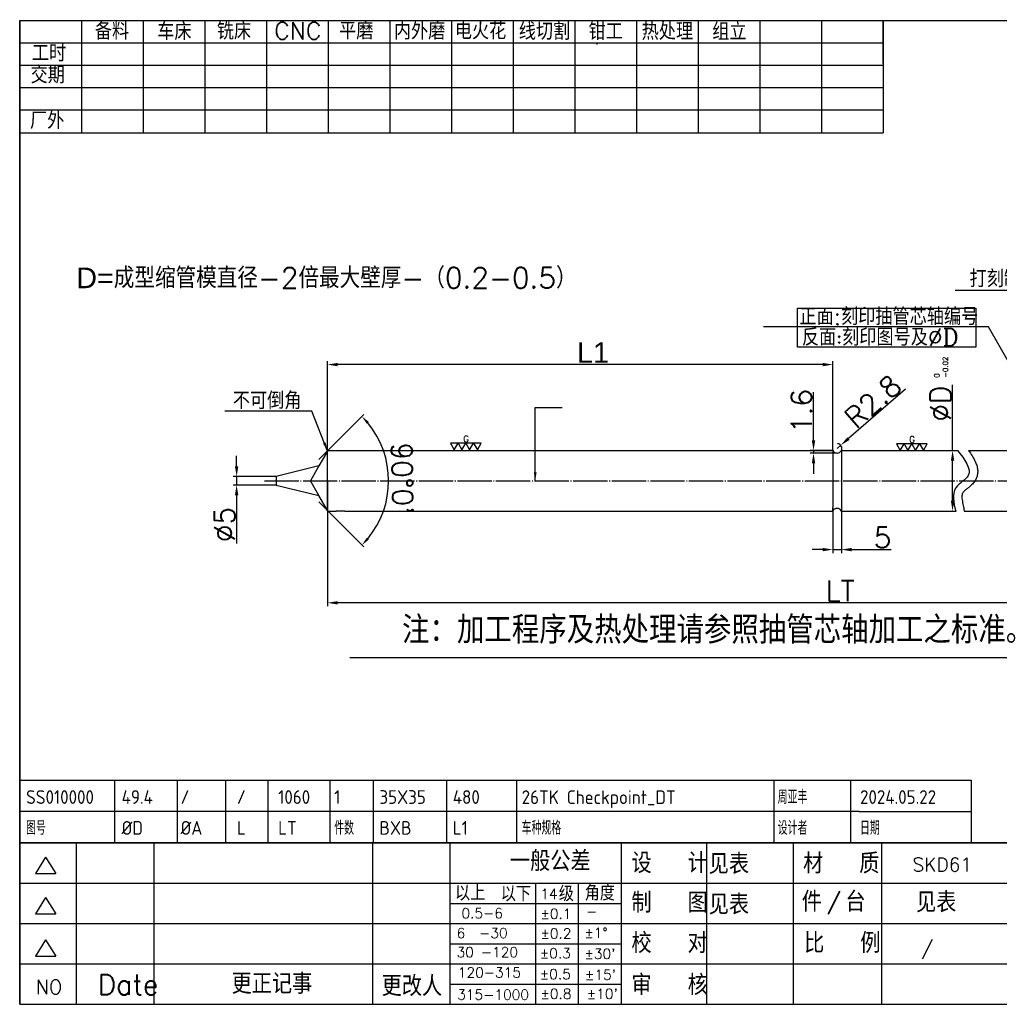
# Model space of a CAD drawing. Extents: x 14825 to 15703, y -2877 to -2279.
# Tile 1 of 2: x 14825 to 15396, y -2853 to -2279. Entities that reach past the tile are written whole.
import ezdxf
from ezdxf.enums import TextEntityAlignment as Align

# ---------------------------------------------------------------- set-up
doc = ezdxf.new("R2010")
doc.units = 0
doc.header["$MEASUREMENT"] = 0
for name, pattern in [('CENTER', [22.5, 20, -1, 0.5, -1]), ('DASHED', [0.2, 0.1, -0.1]), ('PHANTOM', [25, 20, -1, 1, -1, 1, -1]), ('SPHANTOM', [15, 10, -1, 1, -1, 1, -1])]:
    doc.linetypes.add(name, pattern=pattern)
doc.layers.get('0').update_dxf_attribs({"linetype": 'CONTINUOUS'})
doc.layers.get('DEFPOINTS').update_dxf_attribs({"linetype": 'CONTINUOUS'})
for name, color, linetype in [('CEN', 1, 'CENTER'), ('CON', 2, 'CONTINUOUS'), ('DAS', 5, 'DASHED'), ('DIM', 7, 'CONTINUOUS'), ('F', 7, 'CONTINUOUS'), ('SPHA', 4, 'SPHANTOM'), ('TXT', 3, 'CONTINUOUS'), ('UTI', 4, 'PHANTOM')]:
    doc.layers.add(name, color=color, linetype=linetype)
doc.styles.add('ACISOTS', font='isocp.shx', dxfattribs={"height": 1, "bigfont": 'gbcbig.shx'})
doc.styles.add('H', font='complex.shx', dxfattribs={"bigfont": 'hzfs.shx'})
doc.styles.add('HZ', font='txt.shx', dxfattribs={"bigfont": 'Hzfs.shx'})
doc.styles.add('ROMANS', font='romans', dxfattribs={"height": 6.922031})
doc.styles.get("Standard").update_dxf_attribs({"font": 'txt.shx', "bigfont": 'hzfs.shx'})
doc.styles.add('USER1', font='simplex', dxfattribs={"bigfont": 'dayum'})
doc.dimstyles.get("Standard").update_dxf_attribs({"dimtxt": 12, "dimasz": 5, "dimexe": 1.5, "dimexo": 0, "dimgap": 2, "dimtad": 1, "dimdec": 1, "dimzin": 12, "dimdsep": 46, "dimtxsty": 'STANDARD', "dimcen": 0.09, "dimaunit": 1, "dimadec": 1, "dimazin": 3, "dimtfac": 1, "dimtdec": 1, "dimtmove": 0, "dimatfit": 3, "dimfxl": 1, "dimtolj": 1, "dimtzin": 0, "dimarcsym": 0})
doc.dimstyles.new('STANDARD$0', dxfattribs={"dimscale": 0, "dimtxt": 12, "dimasz": 6, "dimexe": 2, "dimexo": 0, "dimgap": 1, "dimtad": 1, "dimdec": 1, "dimrnd": 0.1, "dimzin": 12, "dimdsep": 46, "dimtxsty": 'STANDARD', "dimcen": 0, "dimclrd": 7, "dimclre": 7, "dimclrt": 7, "dimadec": 0, "dimazin": 0, "dimtp": 0.3, "dimtfac": 1, "dimtdec": 1, "dimtmove": 0, "dimatfit": 3, "dimfxl": 1, "dimtolj": 1, "dimtzin": 0, "dimarcsym": 0})

# ---------------------------------------------------------------- blocks, each defined once
blk = doc.blocks.new('*D17')
at = {"layer": 'DEFPOINTS', "color": 0, "transparency": 16777216}
for p in [(15301.64, -2529.04), (15303.73, -2527.23)]:
    blk.add_point(p, dxfattribs=at)
at = {"layer": 'DIM', "color": 7, "lineweight": -2, "transparency": 16777216}
for p, q in [((15341.53, -2494.5), (15308.27, -2523.3)), ((15301.64, -2529.04), (15303.73, -2527.23))]:
    blk.add_line(p, q, dxfattribs=at)
blk.add_arc((15301.64, -2529.04), 2.77, 334.37546, 83.17125, dxfattribs=at)
at = {"layer": 'DIM', "color": 7, "transparency": 16777216}
blk.add_solid([(15307.61, -2522.55), (15308.92, -2524.06), (15303.73, -2527.23)], dxfattribs=at)
at = {"layer": 'DIM', "color": 7, "transparency": 16777216, "insert": (15322.58, -2501.64), "char_height": 12, "attachment_point": 5, "rotation": 40.88991}
blk.add_mtext('\\A1;R2.8', dxfattribs=at)
blk = doc.blocks.new('*D16')
at = {"layer": 'DEFPOINTS', "color": 0, "transparency": 16777216}
for p in [(15299.14, -2530.24), (15287.91, -2531.82), (15301.64, -2531.82)]:
    blk.add_point(p, dxfattribs=at)
at = {"layer": 'DIM', "color": 7, "lineweight": -2, "transparency": 16777216}
for p, q in [((15287.91, -2524.24), (15287.91, -2496.24)), ((15299.14, -2530.24), (15285.91, -2530.24)), ((15287.91, -2530.24), (15287.91, -2531.82)), ((15301.64, -2531.82), (15285.91, -2531.82)), ((15287.91, -2537.82), (15287.91, -2543.82))]:
    blk.add_line(p, q, dxfattribs=at)
at = {"layer": 'DIM', "color": 7, "transparency": 16777216}
for points in [[(15286.91, -2524.24), (15288.91, -2524.24), (15287.91, -2530.24)], [(15288.91, -2537.82), (15286.91, -2537.82), (15287.91, -2531.82)]]:
    blk.add_solid(points, dxfattribs=at)
at = {"layer": 'DIM', "color": 7, "transparency": 16777216, "insert": (15280.91, -2507.24), "char_height": 12, "attachment_point": 5, "rotation": 90}
blk.add_mtext('\\A1;1.6', dxfattribs=at)
blk = doc.blocks.new('*D15')
at = {"layer": 'DEFPOINTS', "color": 0, "transparency": 16777216}
for p in [(15299.14, -2564.04), (15304.14, -2564.04), (15304.14, -2588.02)]:
    blk.add_point(p, dxfattribs=at)
at = {"layer": 'DIM', "color": 7, "lineweight": -2, "transparency": 16777216}
for p, q in [((15299.14, -2564.04), (15299.14, -2590.02)), ((15304.14, -2564.04), (15304.14, -2590.02)), ((15293.14, -2588.02), (15287.14, -2588.02)), ((15299.14, -2588.02), (15304.14, -2588.02)), ((15310.14, -2588.02), (15333.15, -2588.02))]:
    blk.add_line(p, q, dxfattribs=at)
at = {"layer": 'DIM', "color": 7, "transparency": 16777216}
for points in [[(15293.14, -2589.02), (15293.14, -2587.02), (15299.14, -2588.02)], [(15310.14, -2587.02), (15310.14, -2589.02), (15304.14, -2588.02)]]:
    blk.add_solid(points, dxfattribs=at)
at = {"layer": 'DIM', "color": 7, "transparency": 16777216, "insert": (15328.15, -2581.02), "char_height": 12, "attachment_point": 5}
blk.add_mtext('\\A1;5', dxfattribs=at)
blk = doc.blocks.new('*D14')
at = {"layer": 'DEFPOINTS', "color": 0, "transparency": 16777216}
for p in [(15004.56, -2480.16), (15299.14, -2530.24), (15004.56, -2540.83)]:
    blk.add_point(p, dxfattribs=at)
at = {"layer": 'DIM', "color": 7, "lineweight": -2, "transparency": 16777216}
for p, q in [((15004.56, -2540.83), (15004.56, -2478.16)), ((15299.14, -2530.24), (15299.14, -2478.16)), ((15293.14, -2480.16), (15010.56, -2480.16))]:
    blk.add_line(p, q, dxfattribs=at)
at = {"layer": 'DIM', "color": 7, "transparency": 16777216}
for points in [[(15010.56, -2479.16), (15010.56, -2481.16), (15004.56, -2480.16)], [(15293.14, -2481.16), (15293.14, -2479.16), (15299.14, -2480.16)]]:
    blk.add_solid(points, dxfattribs=at)
at = {"layer": 'DIM', "color": 7, "transparency": 16777216, "insert": (15159.33, -2473.14), "char_height": 12, "attachment_point": 5}
blk.add_mtext('\\A1;{\\fArial|b0|i0|c0|p32;L1}', dxfattribs=at)
blk = doc.blocks.new('*D13')
at = {"layer": 'DEFPOINTS', "color": 0, "transparency": 16777216}
for p in [(15004.56, -2547.89), (15509.62, -2555.89), (15004.56, -2619.03)]:
    blk.add_point(p, dxfattribs=at)
at = {"layer": 'DIM', "color": 7, "lineweight": -2, "transparency": 16777216}
for p, q in [((15004.56, -2547.89), (15004.56, -2621.03)), ((15509.62, -2555.89), (15509.62, -2621.03)), ((15503.62, -2619.03), (15010.56, -2619.03))]:
    blk.add_line(p, q, dxfattribs=at)
at = {"layer": 'DIM', "color": 7, "transparency": 16777216}
for points in [[(15010.56, -2618.03), (15010.56, -2620.03), (15004.56, -2619.03)], [(15503.62, -2618.03), (15503.62, -2620.03), (15509.62, -2619.03)]]:
    blk.add_solid(points, dxfattribs=at)
at = {"layer": 'DIM', "color": 7, "transparency": 16777216, "insert": (15303.4, -2612.03), "char_height": 12, "attachment_point": 5}
blk.add_mtext('\\A1;LT', dxfattribs=at)
blk = doc.blocks.new('*D4')
at = {"layer": 'DEFPOINTS', "color": 0, "transparency": 16777216}
for p in [(14999.54, -2535.53), (14987.2, -2547.88), (14987.2, -2547.91), (14999.54, -2560.26), (15038.36, -2561.61)]:
    blk.add_point(p, dxfattribs=at)
at = {"layer": 'DIM', "color": 0, "lineweight": -2, "transparency": 16777216}
for p, q in [((14999.54, -2535.53), (15025.71, -2509.36)), ((14999.54, -2560.26), (15025.71, -2586.42))]:
    blk.add_line(p, q, dxfattribs=at)
blk.add_arc((14987.18, -2547.89), 52.99, 320.4085, 39.5915, dxfattribs=at)
at = {"layer": 'DIM', "color": 0, "transparency": 16777216}
for points in [[(15027.39, -2514.68), (15028.63, -2513.56), (15024.65, -2510.43)], [(15028.63, -2582.22), (15027.39, -2581.1), (15024.65, -2585.36)]]:
    blk.add_solid(points, dxfattribs=at)
at = {"layer": 'DIM', "color": 0, "transparency": 16777216, "insert": (15048.15, -2546.73), "char_height": 12, "attachment_point": 5, "rotation": 271.09038}
blk.add_mtext("\\A1;90°0'", dxfattribs=at)
blk = doc.blocks.new('*D5')
at = {"layer": 'DEFPOINTS', "color": 0, "transparency": 16777216}
for p in [(15368.18, -2530.24), (15366.16, -2565.54), (15368.97, -2565.54)]:
    blk.add_point(p, dxfattribs=at)
at = {"layer": 'DIM', "color": 7, "lineweight": -2, "transparency": 16777216}
for p, q in [((15368.97, -2530.24), (15368.97, -2491.88)), ((15368.18, -2530.24), (15370.97, -2530.24)), ((15368.97, -2559.54), (15368.97, -2536.24)), ((15366.16, -2565.54), (15370.97, -2565.54))]:
    blk.add_line(p, q, dxfattribs=at)
at = {"layer": 'DIM', "color": 7, "transparency": 16777216}
for points in [[(15367.97, -2536.24), (15369.97, -2536.24), (15368.97, -2530.24)], [(15367.97, -2559.54), (15369.97, -2559.54), (15368.97, -2565.54)]]:
    blk.add_solid(points, dxfattribs=at)
at = {"layer": 'DIM', "color": 7, "transparency": 16777216, "insert": (15361.97, -2502.88), "char_height": 12, "attachment_point": 5, "rotation": 90}
blk.add_mtext('\\A1;%%cD', dxfattribs=at)
blk = doc.blocks.new('DY00021A')
at = {"layer": 'UTI', "color": 7}
for points in [[(1.5, 2.6), (-1.5, 2.6), (0, 0)], [(4.5, 2.6), (1.5, 2.6), (3, 0)], [(7.5, 2.6), (4.5, 2.6), (6, 0)], [(10.5, 2.6), (7.5, 2.6), (9, 0)]]:
    blk.add_lwpolyline(points, close=True, dxfattribs=at)
at = {"layer": 'UTI'}
blk.add_text('G', height=2.5, dxfattribs=at).set_placement((4.61, 4.28), align=Align.MIDDLE)
blk = doc.blocks.new('*D3')
at = {"layer": 'DEFPOINTS', "color": 0, "transparency": 16777216}
for p in [(14951.56, -2545.39), (14974.54, -2545.39), (14974.54, -2550.39)]:
    blk.add_point(p, dxfattribs=at)
at = {"layer": 'DIM', "color": 7, "lineweight": -2, "transparency": 16777216}
for p, q in [((14951.56, -2539.39), (14951.56, -2533.39)), ((14974.54, -2545.39), (14949.56, -2545.39)), ((14951.56, -2545.39), (14951.56, -2550.39)), ((14974.54, -2550.39), (14949.56, -2550.39)), ((14951.56, -2556.39), (14951.56, -2584.39))]:
    blk.add_line(p, q, dxfattribs=at)
at = {"layer": 'DIM', "color": 7, "transparency": 16777216}
for points in [[(14950.56, -2539.39), (14952.56, -2539.39), (14951.56, -2545.39)], [(14950.56, -2556.39), (14952.56, -2556.39), (14951.56, -2550.39)]]:
    blk.add_solid(points, dxfattribs=at)
at = {"layer": 'DIM', "color": 7, "transparency": 16777216, "insert": (14944.56, -2573.39), "char_height": 12, "attachment_point": 5, "rotation": 90}
blk.add_mtext('\\A1;%%c5', dxfattribs=at)

msp = doc.modelspace()

# ---------------------------------------------------------------- linework, layer by layer
for p, q in [((15328.49, -2304.65), (15328.49, -2279.65)), ((14825.08, -2504.4), (14825.08, -2853.1)), ((14825.08, -2582.98), (14825.08, -2758.98)), ((14825.08, -2722.45), (15302.69, -2722.45)), ((14880.45, -2722.45), (14880.45, -2758.98)), ((14916.91, -2722.45), (14916.91, -2758.98)), ((14945.12, -2722.45), (14945.12, -2758.98)), ((14969.69, -2722.45), (14969.69, -2758.98)), ((15005.95, -2722.45), (15005.95, -2758.98)), ((15031.18, -2722.45), (15031.18, -2758.98)), ((15073.96, -2722.45), (15073.96, -2758.98)), ((15114.73, -2722.45), (15114.73, -2758.98)), ((15264.82, -2722.45), (15264.82, -2758.98)), ((15302.69, -2722.45), (15379.78, -2722.45)), ((15309.48, -2722.45), (15309.48, -2758.98)), ((15379.78, -2722.45), (15379.78, -2758.98)), ((15314.46, -2740.72), (14825.08, -2740.72)), ((15314.46, -2740.72), (15379.78, -2740.72)), ((14825.08, -2758.98), (15237.76, -2758.98)), ((14825.08, -2758.98), (15079.93, -2758.98)), ((15664.7, -2758.98), (14825.08, -2758.98)), ((14858.16, -2853.1), (14858.16, -2758.98)), ((14903.44, -2853.1), (14903.44, -2758.98)), ((15030.94, -2853.1), (15030.94, -2758.98)), ((15075.97, -2853.1), (15075.97, -2758.98)), ((15079.93, -2758.98), (15678.88, -2758.98)), ((15175.97, -2853.1), (15175.97, -2758.98)), ((15225.71, -2853.1), (15225.71, -2758.98)), ((15247.38, -2759.02), (15660.05, -2759.02)), ((15247.38, -2759.02), (15502.22, -2759.02)), ((15276.21, -2853.1), (15276.21, -2758.98)), ((15327.66, -2853.1), (15327.66, -2758.98)), ((14840.21, -2767.3), (14834.3, -2776.84)), ((14840.21, -2767.3), (14846.11, -2776.84)), ((14834.3, -2776.84), (14846.11, -2776.84)), ((14825.08, -2782.51), (15678.88, -2782.51)), ((15125.97, -2853.1), (15125.97, -2782.51)), ((15150.97, -2853.1), (15150.97, -2782.51)), ((14840.21, -2790.91), (14834.3, -2800.45)), ((14840.21, -2790.91), (14846.11, -2800.45)), ((15075.97, -2794.28), (15175.97, -2794.28)), ((14834.3, -2800.45), (14846.11, -2800.45)), ((14825.08, -2806.04), (15678.88, -2806.04)), ((14840.21, -2815.43), (14834.3, -2824.97)), ((14840.21, -2815.43), (14846.11, -2824.97)), ((15075.97, -2817.81), (15175.97, -2817.81)), ((14825.08, -2829.57), (15678.88, -2829.57)), ((14834.3, -2824.97), (14846.11, -2824.97)), ((15075.97, -2841.34), (15175.97, -2841.34))]:
    msp.add_line(p, q)
at = {"color": 2}
for p, q in [((14825.08, -2853.1), (15175.97, -2853.1)), ((14825.08, -2853.1), (15059.01, -2853.1)), ((15059.01, -2853.1), (15394.28, -2853.1)), ((15175.97, -2853.1), (15678.88, -2853.1))]:
    msp.add_line(p, q, dxfattribs=at)
for points in [[(14825.08, -2279.65), (14825.08, -2853.1)], [(14825.08, -2853.1), (14825.08, -2279.65)], [(14825.08, -2470.75), (14825.08, -2853.1)], [(14825.08, -2790.36), (14825.08, -2470.75)]]:
    msp.add_lwpolyline(points, dxfattribs=at)
at = {"layer": 'CEN'}
msp.add_line((14967.77, -2547.89), (15524.73, -2547.89), dxfattribs=at)
at = {"layer": 'CON'}
for p, q in [((15004.56, -2530.55), (14999.54, -2539.24)), ((15004.56, -2565.24), (15004.56, -2530.55)), ((15004.56, -2565.24), (15004.56, -2530.55)), ((15004.56, -2565.24), (15004.56, -2530.55)), ((15004.59, -2530.24), (15009.56, -2530.24)), ((15009.56, -2530.24), (15220.59, -2530.24)), ((15220.59, -2530.24), (15299.14, -2530.24)), ((15299.14, -2530.24), (15299.14, -2563.54)), ((15304.14, -2530.24), (15371.86, -2530.24)), ((15378.17, -2530.24), (15429.62, -2530.24)), ((15304.14, -2532.24), (15304.14, -2565.54)), ((14999.54, -2539.24), (14974.54, -2545.39)), ((14994.56, -2540.51), (14994.72, -2540.35)), ((14974.54, -2545.39), (14974.54, -2550.39)), ((14974.54, -2550.39), (14999.55, -2556.57)), ((15004.56, -2565.24), (14999.54, -2556.55)), ((15004.86, -2565.54), (15009.56, -2565.54)), ((15014.56, -2565.54), (15220.59, -2565.54)), ((15220.59, -2565.54), (15299.14, -2565.54)), ((15299.14, -2565.54), (15299.14, -2563.54)), ((15307.14, -2565.54), (15370.82, -2565.54)), ((15375.68, -2565.54), (15429.62, -2565.54))]:
    msp.add_line(p, q, dxfattribs=at)
at = {"layer": 'CON', "color": 2}
for points in [[(14825.08, -2279.65), (15678.88, -2279.65)], [(14825.08, -2279.65), (15678.77, -2279.65)]]:
    msp.add_lwpolyline(points, dxfattribs=at)
at = {"layer": 'CON'}
msp.add_lwpolyline([(14827.52, -2279.65), (15678.88, -2279.65)], dxfattribs=at)
at = {"layer": 'DAS'}
for p, q in [((14999.31, -2540), (14999.16, -2539.91)), ((14999.31, -2555.91), (14999.21, -2555.97))]:
    msp.add_line(p, q, dxfattribs=at)
at = {"layer": 'DIM'}
for p, q in [((14861.04, -2279.65), (14861.04, -2345.09)), ((14897, -2279.65), (14897, -2345.09)), ((14897, -2279.65), (14897, -2345.09)), ((14932.96, -2279.65), (14932.96, -2345.09)), ((14968.92, -2279.65), (14968.92, -2345.09)), ((15004.87, -2279.65), (15004.87, -2345.09)), ((15004.87, -2279.65), (15004.87, -2345.09)), ((15040.83, -2279.65), (15040.83, -2345.09)), ((15076.79, -2279.65), (15076.79, -2345.09)), ((15112.75, -2279.65), (15112.75, -2345.09)), ((15148.7, -2279.65), (15148.7, -2345.09)), ((15184.66, -2279.65), (15184.66, -2345.09)), ((15220.62, -2279.65), (15220.62, -2345.09)), ((15256.58, -2279.65), (15256.58, -2345.09)), ((15292.54, -2279.65), (15292.54, -2345.09)), ((15328.49, -2279.65), (15328.49, -2345.09)), ((14825.08, -2292.65), (15328.49, -2292.65)), ((14825.08, -2305.64), (15328.49, -2305.64)), ((14825.08, -2318.64), (15328.49, -2318.64)), ((14825.08, -2331.64), (15328.49, -2331.64)), ((14825.08, -2345.09), (15328.49, -2345.09)), ((15304.14, -2530.24), (15304.14, -2532.24)), ((15004.56, -2547.89), (15009.56, -2547.89)), ((15014.56, -2565.54), (15009.56, -2565.54)), ((15304.14, -2565.54), (15307.14, -2565.54))]:
    msp.add_line(p, q, dxfattribs=at)
msp.add_lwpolyline([(15278.59, -2447.2), (15382.53, -2447.2), (15382.53, -2470.1), (15278.59, -2470.1)], close=True, dxfattribs=at)
for centre, start, end in [((15301.64, -2529.04), 205.62454, 334.37546), ((15301.64, -2566.74), 25.62454, 154.37546)]:
    msp.add_arc(centre, 2.77, start, end, dxfattribs=at)
for points, knots in [([(15371.86, -2530.24), (15376.02, -2535.56), (15382.86, -2544.31), (15367.42, -2551.9), (15369.59, -2560.59), (15370.82, -2565.54)], [0, 0, 0, 0, 15.830524, 26.052939, 39.559295, 39.559295, 39.559295, 39.559295]), ([(15378.17, -2530.24), (15378.38, -2530.52), (15378.59, -2530.81), (15379.53, -2532.1), (15380.23, -2533.13), (15381.52, -2535.27), (15382.11, -2536.37), (15382.91, -2538.36), (15383.18, -2539.2), (15383.56, -2540.98), (15383.66, -2541.93), (15383.59, -2543.69), (15383.47, -2544.47), (15383.12, -2545.67), (15382.97, -2546.09), (15382.6, -2546.94), (15382.37, -2547.37), (15381.88, -2548.14), (15381.62, -2548.5), (15380.79, -2549.53), (15380.2, -2550.12), (15379.06, -2551.17), (15378.5, -2551.64), (15377.46, -2552.49), (15376.97, -2552.89), (15376.12, -2553.61), (15375.76, -2553.95), (15375.33, -2554.39), (15375.21, -2554.52), (15375.05, -2554.72), (15375, -2554.79), (15374.87, -2554.97), (15374.81, -2555.09), (15374.68, -2555.35), (15374.63, -2555.49), (15374.51, -2555.93), (15374.45, -2556.25), (15374.39, -2557.06), (15374.39, -2557.53), (15374.47, -2558.6), (15374.55, -2559.19), (15374.84, -2560.85), (15375.1, -2561.99), (15375.48, -2563.57), (15375.58, -2563.95), (15375.68, -2565.54)], [2.978821, 2.978821, 2.978821, 2.978821, 3.775746, 3.775746, 6.591057, 6.591057, 9.406368, 9.406368, 11.285454, 11.285454, 13.164539, 13.164539, 14.601866, 14.601866, 15.385787, 15.385787, 16.221329, 16.221329, 17.056871, 17.056871, 18.887441, 18.887441, 20.718011, 20.718011, 22.54858, 22.54858, 24.37915, 24.37915, 25.361553, 25.361553, 26.023936, 26.023936, 27.348702, 27.348702, 28.673467, 28.673467, 30.814019, 30.814019, 32.954572, 32.954572, 35.095124, 35.095124, 38.504612, 38.504612, 39.559295, 39.559295, 39.559295, 39.559295])]:
    msp.add_open_spline(points, degree=3, knots=knots, dxfattribs=at)
at = {"layer": 'F'}
msp.add_line((15161.63, -2292.65), (15161.63, -2293.53), dxfattribs=at)
at = {"layer": 'SPHA'}
for p in [(14999.55, -2539.22), (14999.55, -2556.57)]:
    msp.add_line(p, (14994.55, -2547.89), dxfattribs=at)
at = {"layer": 'TXT', "color": 0}
msp.add_line((15017.65, -2650.93), (15410.23, -2650.93), dxfattribs=at)

# ---------------------------------------------------------------- block references
at = {"layer": 'DIM', "xscale": 1.5, "yscale": 1.5, "zscale": 1.5}
for p in [(15078.42, -2529.92), (15338.44, -2530.24)]:
    msp.add_blockref('DY00021A', p, dxfattribs=at)

# ---------------------------------------------------------------- texts
for s, height, style, p in [('SS010000', 8, 'ACISOTS', (14828.81, -2736.27)), ('49.4', 8, 'ACISOTS', (14884.52, -2736.27)), ('/', 8, 'ACISOTS', (14918.88, -2736.27)), ('/', 8, 'ACISOTS', (14951.72, -2736.27)), ('1060', 8, 'ACISOTS', (14975.79, -2736.27)), ('1', 8, 'ACISOTS', (15008.44, -2736.27)), ('35X35', 8, 'ACISOTS', (15034.82, -2736.27)), ('480', 8, 'ACISOTS', (15077.6, -2736.27)), ('26TK Checkpoint_DT', 8, 'ACISOTS', (15117.75, -2736.37)), ('周亚丰', 8, 'ACISOTS', (15267.02, -2736.27)), ('2024.05.22', 8, 'ACISOTS', (15315.02, -2736.27)), ('图号', 8, 'ACISOTS', (14828.81, -2754.27)), ('%%CD', 8, 'ACISOTS', (14884.52, -2754.27)), ('%%CA', 8, 'ACISOTS', (14918.88, -2754.27)), ('L', 8, 'ACISOTS', (14951.72, -2754.27)), ('LT', 8, 'ACISOTS', (14975.79, -2754.27)), ('件数', 8, 'ACISOTS', (15008.44, -2754.27)), ('BXB', 8, 'ACISOTS', (15034.82, -2754.27)), ('L1', 8, 'ACISOTS', (15077.6, -2754.27)), ('车种规格', 8, 'ACISOTS', (15117.75, -2754.27)), ('设计者', 8, 'ACISOTS', (15267.02, -2754.27)), ('日期', 8, 'ACISOTS', (15315.02, -2754.27)), ('一般公差', 11.765, 'HZ', (15110.89, -2775.49)), ('设  计', 11.765, 'HZ', (15181.77, -2776.64)), ('见表', 11.765, 'HZ', (15226.79, -2777.13)), ('材  质', 11.765, 'HZ', (15281.82, -2776.82)), ('SKD61', 7.956, 'ROMANS', (15345.56, -2775.59)), ('以上', 8.823, 'HZ', (15078.91, -2792.61)), ('以下', 8.823, 'HZ', (15105.58, -2793.05)), ('级', 8.82, 'HZ', (15139.37, -2793.05)), ('角度', 8.823, 'HZ', (15154.48, -2792.61)), ('14', 5.882, 'USER1', (15128.63, -2791.72)), ('制  图', 11.765, 'HZ', (15181.77, -2799.73)), ('见表', 11.765, 'HZ', (15226.79, -2800.72)), ('件', 11.76, 'HZ', (15281.04, -2799.16)), ('/', 8.82, 'USER1', (15295.66, -2797.68)), ('台', 11.76, 'HZ', (15306.51, -2799.16)), ('0.5-6', 5.882, 'USER1', (15082.63, -2802.95)), ('%%p0.1', 5.882, 'USER1', (15128.63, -2803.3)), ('-', 5.88, 'USER1', (15155.31, -2801.9)), ('6  -30', 5.882, 'USER1', (15079.82, -2814.53)), ('%%p0.2', 5.882, 'USER1', (15128.63, -2814.79)), ('%%p1%%d', 5.882, 'USER1', (15154.26, -2814.41)), ('校  对', 11.765, 'HZ', (15181.77, -2823.26)), ('比  例', 11.765, 'HZ', (15282.43, -2823.22)), ('30 -120', 5.882, 'USER1', (15079.82, -2825.67)), ('%%p0.3', 5.882, 'USER1', (15128.27, -2826.28)), ("%%p30'", 5.882, 'USER1', (15154.26, -2826.6)), ('更正记事', 11.765, 'HZ', (14948.61, -2846.99)), ('更改人', 11.765, 'HZ', (15036.11, -2848.3)), ('120-315', 5.882, 'USER1', (15080.52, -2837.51)), ('%%p0.5', 5.882, 'USER1', (15128.27, -2838.47)), ("%%p15'", 5.882, 'USER1', (15154.61, -2838.79)), ('审  核', 11.765, 'HZ', (15181.77, -2847.67)), ('NO', 8.235, 'USER1', (14834.38, -2847.13)), ('Date', 11.765, 'HZ', (14870.64, -2847.54)), ('315-1000', 5.882, 'USER1', (15080.17, -2850.4)), ('%%p0.8', 5.882, 'USER1', (15128.63, -2849.95)), ("%%p10'", 5.882, 'USER1', (15155.66, -2849.93))]:
    msp.add_text(s, height=height, dxfattribs=dict(style=style)).set_placement(p)
at = {"style": 'HZ'}
for tag, p, s, height in [('见表', (15347.67, -2799.5), '1', 11.76), ('/', (15350.56, -2824.34), '1:1', 7.5)]:
    msp.add_attdef(tag, p, s, height=height, dxfattribs=at)
at = {"layer": 'DIM', "style": 'HZ'}
for s, p in [('备料', (14868.9, -2290.68)), ('车床', (14905.28, -2291.01)), ('铣床', (14940.02, -2290.71)), ('CNC', (14973.52, -2290.58)), ('平磨', (15011.29, -2290.62)), ('内外磨', (15043.24, -2290.67)), ('电火花', (15078.75, -2290.57)), ('线切割', (15116.06, -2290.9)), ('钳工', (15156.74, -2290.99)), ('热处理', (15187.69, -2290.86)), ('组立', (15228.83, -2291.08)), ('工时', (14832.19, -2303.53)), ('交期', (14831.43, -2316.25)), ('厂外', (14831.11, -2342.84))]:
    msp.add_text(s, height=10.004, dxfattribs=at).set_placement(p)
at = {"layer": 'DIM', "insert": (14858.06, -2423.62), "char_height": 12, "width": 491.2029, "attachment_point": 1}
msp.add_mtext('{\\fArial|b0|i0|c0|p32;D=}成型缩管模直径-2倍最大壁厚-（0.2-0.5）', dxfattribs=at)
at = {"layer": 'DIM', "char_height": 10, "style": 'H'}
for s, insert, width, attachment_point in [('打刻制造日期', (15438.89, -2430.12), 70.0114, 6), ('反面:刻印图号及%%cD', (15281.14, -2459.2), 105.78, 1)]:
    msp.add_mtext(s, dxfattribs=dict(at, insert=insert, width=width, attachment_point=attachment_point))
at = {"layer": 'DIM', "char_height": 10, "attachment_point": 9}
for s, insert in [('正面:刻印抽管芯轴编号', (15383.95, -2457.18)), ('不可倒角', (14989.35, -2506.26))]:
    msp.add_mtext(s, dxfattribs=dict(at, insert=insert))
at = {"layer": 'DIM', "insert": (15358.26, -2487.89), "char_height": 3, "width": 16.7385, "attachment_point": 1, "rotation": 90, "style": 'H'}
msp.add_mtext('0\\P-0.02', dxfattribs=at)
at = {"layer": 'TXT', "color": 0, "style": 'HZ'}
msp.add_text('注：加工程序及热处理请参照抽管芯轴加工之标准。', height=16, dxfattribs=at).set_placement((15048.01, -2642.83))

# ---------------------------------------------------------------- dimensions: what is measured, and where the dimension line sits
at = {"layer": 'DIM'}
for base, p1, p2, text, picture, middle in [((15004.56, -2480.16), (15299.14, -2530.24), (15004.56, -2540.83), '{\\fArial|b0|i0|c0|p32;L1}', '*D14', (15159.33, -2480.16)), ((15004.56, -2619.03), (15509.62, -2555.89), (15004.56, -2547.89), 'LT', '*D13', (15303.4, -2619.03))]:
    dim = msp.add_linear_dim(base=base, p1=p1, p2=p2, text=text, dimstyle='STANDARD$0', override={"dimscale": 1}, dxfattribs=at)
    dim.commit()
    dim.dimension.update_dxf_attribs({"geometry": picture, "text_midpoint": middle, "dimtype": 128})
dim = msp.add_radius_dim(center=(15301.64, -2529.04), mpoint=(15303.73, -2527.23), dimstyle='Standard', override={"dimasz": 6, "dimexe": 2, "dimgap": 1, "dimrnd": 0.1, "dimcen": 556.720279, "dimclrd": 7, "dimclre": 7, "dimclrt": 7, "dimaunit": 0, "dimadec": 0, "dimazin": 0, "dimtp": 0.3, "dimtfac": 0.625, "dimtzin": 8}, dxfattribs=at)
dim.commit()
dim.dimension.update_dxf_attribs({"geometry": '*D17', "text_midpoint": (15309.51, -2522.23), "dimtype": 132})
dim = msp.add_linear_dim(base=(15287.91, -2531.82), p1=(15299.14, -2530.24), p2=(15301.64, -2531.82), angle=90, dimstyle='STANDARD$0', override={"dimscale": 1, "dimcen": 556.720279, "dimtfac": 0.625, "dimtzin": 8}, dxfattribs=at)
dim.commit()
dim.dimension.update_dxf_attribs({"geometry": '*D16', "text_midpoint": (15287.91, -2507.24), "dimtype": 128})
for base, p1, p2, text, override, picture, middle in [((15368.97, -2565.54), (15368.18, -2530.24), (15366.16, -2565.54), '%%cD', {"dimscale": 1}, '*D5', (15368.97, -2502.88)), ((14951.56, -2545.39), (14974.54, -2550.39), (14974.54, -2545.39), '%%c5', {"dimscale": 1, "dimcen": 556.720279, "dimtfac": 0.625, "dimtzin": 8}, '*D3', (14951.56, -2573.39))]:
    dim = msp.add_linear_dim(base=base, p1=p1, p2=p2, angle=90, text=text, dimstyle='STANDARD$0', override=override, dxfattribs=at)
    dim.commit()
    dim.dimension.update_dxf_attribs({"geometry": picture, "text_midpoint": middle, "dimtype": 128})
dim = msp.add_angular_dim_2l(base=(15038.36, -2561.61), line1=((14987.2, -2547.88), (14999.54, -2535.53)), line2=((14987.2, -2547.91), (14999.54, -2560.26)), dimstyle='Standard', dxfattribs=at)
dim.commit()
dim.dimension.update_dxf_attribs({"geometry": '*D4', "text_midpoint": (15040.16, -2546.88), "dimtype": 130})
dim = msp.add_linear_dim(base=(15304.14, -2588.02), p1=(15299.14, -2564.04), p2=(15304.14, -2564.04), dimstyle='STANDARD$0', override={"dimscale": 1, "dimcen": 556.720279, "dimtfac": 0.625, "dimtzin": 8}, dxfattribs=at)
dim.commit()
dim.dimension.update_dxf_attribs({"geometry": '*D15', "text_midpoint": (15328.15, -2588.02), "dimtype": 128})

# ---------------------------------------------------------------- leaders
at = {"layer": 'DIM', "annotation_type": 0, "has_hookline": 1, "hookline_direction": 1}
for points, override, text_width in [([(15455.36, -2482.94), (15444.89, -2437), (15439.89, -2437)], {"dimgap": 1, "dimtad": 1, "dimldrblk": 'DotSmall'}, 68.43), ([(15438.61, -2543.97), (15389.95, -2458.18), (15384.95, -2458.18)], {"dimgap": 1, "dimtad": 1, "dimldrblk": 'DotSmall'}, 125.27), ([(15004.52, -2530.55), (14995.35, -2507.26), (14990.35, -2507.26)], {"dimgap": 1, "dimtad": 1}, 44.67)]:
    msp.add_leader(points, dimstyle='Standard', override=override, dxfattribs=dict(at, text_width=text_width))
at = {"layer": 'DIM'}
msp.add_leader([(15125.65, -2547.89), (15125.65, -2505.16), (15141.44, -2505.16)], dimstyle='Standard', override={"dimgap": 2, "dimtad": 1}, dxfattribs=at)

doc.saveas('drawing.dxf')
